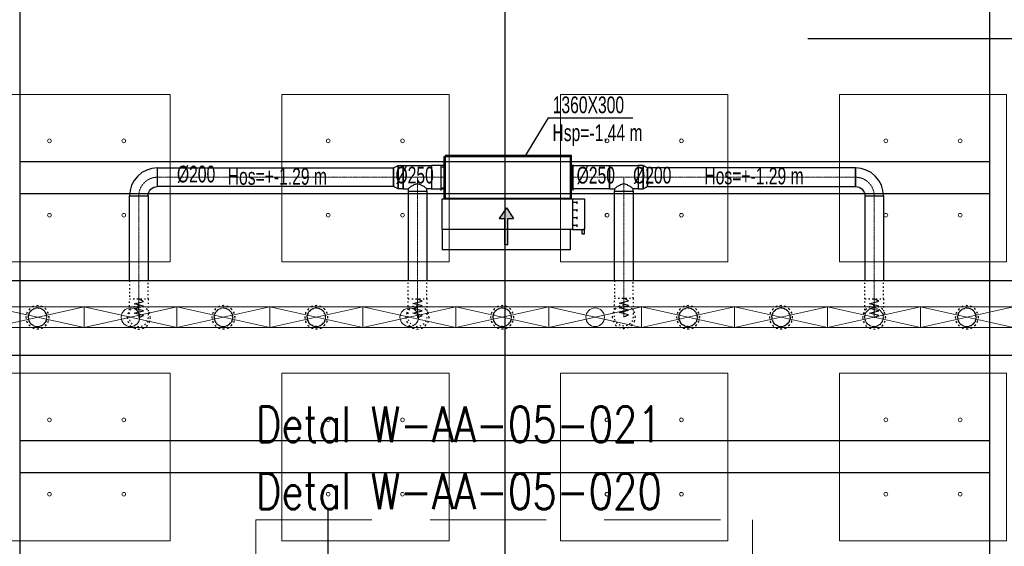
# Model space of a CAD drawing. Header units: centimetres. Extents: x -228435 to 46820, y -89367 to 152985.
# Tile 133 of 252: x -21760 to -11165, y 53540 to 59203. Entities that reach past the tile are written whole.
import ezdxf

# ---------------------------------------------------------------- set-up
doc = ezdxf.new("R2010")
doc.units = ezdxf.units.CM
doc.header["$LTSCALE"] = 50
doc.header["$PDMODE"] = 35
doc.header["$PDSIZE"] = 0.1
for name, pattern in [('Balustrady$0$DASHED', [0.75, 0.5, -0.25]), ('CADVENT_CENTERLINE', [9.9, 7.4, -1, 0.5, -1]), ('CADVENT_HIDDEN', [0.8, 0.25, -0.55]), ('Kondygnacja  -0_5$0$HIDDEN', [9.525, 6.35, -3.175]), ('Kondygnacja  -0_5$0$HIDDEN2', [4.7625, 3.175, -1.5875]), ('Osie rzutów$0$DASHDOT2', [12.7, 6.35, -3.175, 0, -3.175]), ('Przekrój B-B$0$DASHDOT2', [12.7, 6.35, -3.175, 0, -3.175])]:
    doc.linetypes.add(name, pattern=pattern)
doc.layers.get('0').update_dxf_attribs({"color": 8})
doc.layers.get('DEFPOINTS').update_dxf_attribs({"color": 8})
for name, color, linetype in [('01-103-Went PP_poziom-0_5$0$L_Nawiew', 3, 'Continuous'), ('ARCH_INFO_OSIE_IST', 8, 'Przekrój B-B$0$DASHDOT2'), ('bgde-nawiewEXP', 1, 'Continuous'), ('bgde-nawiewHIDDEN', 1, 'Continuous'), ('bgde-tekst', 7, 'Continuous'), ('bgde-wywiewSOL', 5, 'Continuous'), ('Kondygnacja  -0_5$0$ARCH_KONSTR_POWYŻEJ RZUTU', 8, 'Kondygnacja  -0_5$0$HIDDEN'), ('Kondygnacja  -0_5$0$ARCH_KONSTR_POWYŻEJ RZUTU_IST', 8, 'Kondygnacja  -0_5$0$HIDDEN2'), ('Osie rzutów$0$ARCH_INFO_OSIE_IST', 8, 'Osie rzutów$0$DASHDOT2'), ('Osie rzutów$0$ARCH_INFO_OSIE_OPISY_IST', 8, 'Continuous')]:
    doc.layers.add(name, color=color, linetype=linetype)
for name, color, linetype, lineweight in [('bgde-nawiewCEN', 7, 'Continuous', 13), ('bgde_nawiewnik', 11, 'Continuous', 5), ('Kondygnacja  -0_5$0$ARCH_INFO_WYMIARY', 8, 'Continuous', 9), ('SU Lampy kwadratowe  -05$0$ARCH_SUFITY_PODWIESZANE', 8, 'Continuous', 9)]:
    doc.layers.add(name, color=color, linetype=linetype, lineweight=lineweight)
doc.styles.add('Kondygnacja  -0_5$0$Romans', font='Romans.shx', dxfattribs={"width": 0.7})
doc.styles.add('ROMANS-50-CM', font='romans.shx', dxfattribs={"width": 0.8, "height": 10})
doc.dimstyles.new('Kondygnacja  -0_5$0$Wymiary 1-100', dxfattribs={"dimtxt": 12, "dimasz": 10, "dimexe": 5, "dimexo": 0, "dimgap": 4, "dimtad": 1, "dimrnd": 0.5, "dimzin": 12, "dimdsep": 46, "dimtxsty": 'Kondygnacja  -0_5$0$Romans', "dimblk": 'Kondygnacja  -0_5$0$_Oblique', "dimcen": 10, "dimdle": 10, "dimclrt": 55, "dimazin": 0, "dimtfac": 1, "dimtmove": 1, "dimatfit": 3, "dimfxl": 0, "dimtolj": 1, "dimtzin": 0, "dimarcsym": 0})

# ---------------------------------------------------------------- blocks, each defined once
blk = doc.blocks.new('Osie rzutów')
at = {"layer": 'Osie rzutów$0$ARCH_INFO_OSIE_IST', "ltscale": 10}
for p, q in [((10460, 12510), (10460, 4623.26)), ((4436.04, 10400), (13655, 10400))]:
    blk.add_line(p, q, dxfattribs=at)
blk = doc.blocks.new('SU Lampy kwadratowe  -05$0$moduł sufitu')
at = {"layer": 'SU Lampy kwadratowe  -05$0$ARCH_SUFITY_PODWIESZANE'}
for points in [[(60, -60), (240, -60), (240, -240), (60, -240)], [(360, -60), (540, -60), (540, -240), (360, -240)], [(60, -360), (240, -360), (240, -540), (60, -540)], [(360, -360), (540, -360), (540, -540), (360, -540)]]:
    blk.add_lwpolyline(points, close=True, dxfattribs=at)
for centre in [(110, -110), (190, -110), (410, -110), (490, -110), (110, -190), (190, -190), (410, -190), (490, -190), (110, -410), (190, -410), (410, -410), (490, -410), (110, -490), (190, -490), (410, -490), (490, -490)]:
    blk.add_circle(centre, 2, dxfattribs=at)
blk = doc.blocks.new('SU Lampy kwadratowe  -05')
at = {"layer": 'SU Lampy kwadratowe  -05$0$ARCH_SUFITY_PODWIESZANE'}
for p in [(9860, 10400), (10460, 10400)]:
    blk.add_blockref('SU Lampy kwadratowe  -05$0$moduł sufitu', p, dxfattribs=at)
blk = doc.blocks.new('Kondygnacja  -0_5$0$konstrukcja istniejąca -0.5')
at = {"layer": 'Kondygnacja  -0_5$0$ARCH_KONSTR_POWYŻEJ RZUTU_IST', "ltscale": 10}
for points in [[(9938, 10975), (9938, 9825)], [(10982, 9825), (10982, 10975)], [(9938, 10267.9), (10982, 10267.9)], [(10982, 10232.9), (9938, 10232.9)], [(9938, 9967.9), (10982, 9967.9)], [(10982, 9932.9), (9938, 9932.9)]]:
    blk.add_lwpolyline(points, dxfattribs=at)
blk = doc.blocks.new('schody połówka')
at = {"layer": 'ARCH_INFO_OSIE_IST', "ltscale": 2}
blk.add_line((0, -1811, -630), (0, 114, -630), dxfattribs=at)
blk = doc.blocks.new('Kondygnacja  -0_5$0$_Oblique')
at = {"color": 0, "linetype": 'ByBlock', "lineweight": -2}
blk.add_line((-0.5, -0.5), (0.5, 0.5), dxfattribs=at)
blk = doc.blocks.new('*D212')
at = {"layer": 'DEFPOINTS', "color": 0}
for p in [(-30586, 81900), (-30681, 12490), (9064, 12490)]:
    blk.add_point(p, dxfattribs=at)
at = {"layer": 'Kondygnacja  -0_5$0$ARCH_INFO_WYMIARY', "color": 0, "lineweight": -2}
for p, q in [((-30673, 81900), (-30686, 81900)), ((-30681, 81910), (-30681, 12480)), ((-30673, 12490), (-30686, 12490))]:
    blk.add_line(p, q, dxfattribs=at)
at = {"layer": 'Kondygnacja  -0_5$0$ARCH_INFO_WYMIARY', "color": 0, "lineweight": -2, "xscale": 10, "yscale": 10, "zscale": 10}
for p, rotation in [((-30681, 81900), 90), ((-30681, 12490), 270)]:
    blk.add_blockref('Kondygnacja  -0_5$0$_Oblique', p, dxfattribs=dict(at, rotation=rotation))
at = {"layer": 'Kondygnacja  -0_5$0$ARCH_INFO_WYMIARY', "color": 55, "insert": (-30691, 47195), "char_height": 12, "attachment_point": 5, "rotation": 90, "style": 'Kondygnacja  -0_5$0$Romans'}
blk.add_mtext('\\A1;69410.5', dxfattribs=at)
blk = doc.blocks.new('*a380')
at = {"layer": 'bgde-tekst'}
blk.add_line((0, 0), (911, 0), dxfattribs=at)
blk = doc.blocks.new('A$C066D7839')
at = {"layer": 'bgde_nawiewnik'}
for p, q in [((-50, -11.15), (-50, 11.15)), ((-50, 11.15), (50, 11.15)), ((-50, -11.15), (50, 11.15)), ((50, -11.15), (-50, 11.15)), ((50, 11.15), (50, -11.15)), ((50, -11.15), (-50, -11.15))]:
    blk.add_line(p, q, dxfattribs=at)
blk.add_circle((0, 0), 10, dxfattribs=at)
blk = doc.blocks.new('A$C5B3E7367')
at = {"layer": '01-103-Went PP_poziom-0_5$0$L_Nawiew'}
h = blk.add_hatch(color=256, dxfattribs=at)
h.paths.add_polyline_path([(215, 704), (215, 674), (332, 674), (332, 612), (446, 689), (332, 766), (332, 704)])
h.paths.add_polyline_path([(48, 704), (48, 674), (215, 674), (215, 704)])
for p, q in [((215, 1525), (165, 1525)), ((165, 1525), (165, 1505)), ((165, 1505), (215, 1505)), ((215, 1400), (215, 1530)), ((545, 1530), (215, 1530)), ((215, 1530), (215, 1515)), ((545, 1400), (545, 1530)), ((0, 1378), (215, 1378)), ((0, 0), (0, 1378)), ((545, 1400), (215, 1400)), ((215, 1400), (215, 1378)), ((215, 1378), (215, 0)), ((244, 1452), (269, 1452)), ((256, 1452), (256, 1400)), ((326, 1452), (351, 1452)), ((339, 1452), (339, 1400)), ((409, 1452), (434, 1452)), ((421, 1452), (421, 1400)), ((491, 1452), (516, 1452)), ((504, 1452), (504, 1400)), ((545, 0), (545, 1400)), ((446, 689), (332, 766)), ((332, 704), (332, 766)), ((48, 704), (332, 704)), ((48, 704), (48, 674)), ((48, 674), (332, 674)), ((446, 689), (332, 612)), ((332, 612), (332, 674)), ((215, 0), (0, 0)), ((215, 0), (545, 0))]:
    blk.add_line(p, q, dxfattribs=at)
blk = doc.blocks.new('A$C53CA46B8')
at = {"layer": 'bgde-wywiewSOL'}
for p, q in [((200, 481), (-250, 481)), ((-250, 481), (-250, -879)), ((113, 511), (-162, 511)), ((-137, 481), (-137, 511)), ((88, 481), (88, 511)), ((200, 481), (200, -879)), ((200, -879), (-250, -879)), ((113, -909), (-162, -909)), ((-137, -879), (-137, -909)), ((88, -879), (88, -909))]:
    blk.add_line(p, q, dxfattribs=at)
at = {"layer": '01-103-Went PP_poziom-0_5$0$L_Nawiew'}
blk.add_blockref('A$C5B3E7367', (-795, -894), dxfattribs=at)

msp = doc.modelspace()

# ---------------------------------------------------------------- linework, layer by layer
at = {"linetype": 'Balustrady$0$DASHED', "lineweight": 20, "ltscale": 50, "elevation": -6300}
msp.add_lwpolyline([(-19219.601, 53823.486), (-13875.468, 53823.486), (-13875.468, 34373.387), (-19219.601, 34373.387)], close=True, dxfattribs=at)
at = {"layer": 'bgde-nawiewCEN', "linetype": 'CADVENT_CENTERLINE', "ltscale": 0.06}
for p, q in [((-17736.132, 57508.36), (-20278.377, 57508.36)), ((-17633.132, 57508.36), (-17736.132, 57508.36)), ((-17633.132, 57508.36), (-17480.132, 57508.36)), ((-17480.132, 57358.36), (-17480.132, 57508.36)), ((-17480.132, 57508.36), (-17327.132, 57508.36)), ((-17327.132, 57508.36), (-17187.132, 57508.36)), ((-17183.132, 57508.36), (-17187.132, 57508.36)), ((-15823.132, 57508.36), (-15819.132, 57508.36)), ((-15412.751, 57508.36), (-15819.132, 57508.36)), ((-15259.751, 57508.36), (-15412.751, 57508.36)), ((-15259.751, 57358.36), (-15259.751, 57508.36)), ((-15106.751, 57508.36), (-15259.751, 57508.36)), ((-15106.751, 57508.36), (-15003.751, 57508.36)), ((-15003.751, 57508.36), (-12765.522, 57508.36)), ((-17480.132, 57358.36), (-17480.132, 56201.3)), ((-15259.751, 57358.36), (-15259.751, 56206.627)), ((-20478.377, 57308.36), (-20478.377, 56199.522)), ((-12565.522, 57308.36), (-12565.522, 56200.645)), ((-20478.377, 56199.522), (-20478.377, 56180.826)), ((-20478.377, 56180.826), (-20478.377, 56129.715)), ((-17480.132, 56201.3), (-17480.132, 56182.604)), ((-17480.132, 56182.604), (-17480.132, 56131.493)), ((-15259.751, 56206.627), (-15259.751, 56187.93)), ((-15259.751, 56187.93), (-15259.751, 56136.819)), ((-12565.522, 56200.645), (-12565.522, 56181.949)), ((-12565.522, 56181.949), (-12565.522, 56130.838)), ((-20478.377, 56129.715), (-20478.377, 56101.922)), ((-20478.377, 56101.922), (-20478.377, 56078.397)), ((-20478.377, 56078.397), (-20478.377, 56058.782)), ((-20478.377, 56058.782), (-20478.377, 56042.722)), ((-17480.132, 56131.493), (-17480.132, 56103.7)), ((-17480.132, 56103.7), (-17480.132, 56080.174)), ((-17480.132, 56080.174), (-17480.132, 56060.56)), ((-17480.132, 56060.56), (-17480.132, 56044.5)), ((-15259.751, 56136.819), (-15259.751, 56109.027)), ((-15259.751, 56109.027), (-15259.751, 56085.501)), ((-15259.751, 56085.501), (-15259.751, 56065.886)), ((-15259.751, 56065.886), (-15259.751, 56049.827)), ((-15259.751, 56049.827), (-15259.751, 56036.967)), ((-12565.522, 56130.838), (-12565.522, 56103.045)), ((-12565.522, 56103.045), (-12565.522, 56079.519)), ((-12565.522, 56079.519), (-12565.522, 56059.905)), ((-12565.522, 56059.905), (-12565.522, 56043.845)), ((-20478.377, 56042.722), (-20478.377, 56029.863)), ((-20478.377, 56029.863), (-20478.377, 56019.848)), ((-20478.377, 56019.848), (-20478.377, 56012.322)), ((-20478.377, 56012.322), (-20478.377, 56006.93)), ((-20478.377, 56006.93), (-20478.377, 56003.315)), ((-20478.377, 56003.315), (-20478.377, 56001.122)), ((-20478.377, 56001.122), (-20478.377, 55999.997)), ((-20478.377, 55999.997), (-20478.377, 55999.522)), ((-17480.132, 56044.5), (-17480.132, 56031.641)), ((-17480.132, 56031.641), (-17480.132, 56021.626)), ((-17480.132, 56021.626), (-17480.132, 56014.1)), ((-17480.132, 56014.1), (-17480.132, 56008.708)), ((-17480.132, 56008.708), (-17480.132, 56005.093)), ((-17480.132, 56005.093), (-17480.132, 56002.9)), ((-17480.132, 56002.9), (-17480.132, 56001.774)), ((-17480.132, 56001.774), (-17480.132, 56001.3)), ((-15259.751, 56036.967), (-15259.751, 56026.952)), ((-15259.751, 56026.952), (-15259.751, 56019.427)), ((-15259.751, 56019.427), (-15259.751, 56014.034)), ((-15259.751, 56014.034), (-15259.751, 56010.419)), ((-15259.751, 56010.419), (-15259.751, 56008.227)), ((-15259.751, 56008.227), (-15259.751, 56007.101)), ((-15259.751, 56007.101), (-15259.751, 56006.627)), ((-12565.522, 56043.845), (-12565.522, 56030.986)), ((-12565.522, 56030.986), (-12565.522, 56020.971)), ((-12565.522, 56020.971), (-12565.522, 56013.445)), ((-12565.522, 56013.445), (-12565.522, 56008.053)), ((-12565.522, 56008.053), (-12565.522, 56004.438)), ((-12565.522, 56004.438), (-12565.522, 56002.245)), ((-12565.522, 56002.245), (-12565.522, 56001.119)), ((-12565.522, 56001.119), (-12565.522, 56000.645))]:
    msp.add_line(p, q, dxfattribs=at)
msp.add_arc((-20278.377, 57308.36), 200, 90, 180, dxfattribs=at)
at = {"layer": 'bgde-nawiewCEN', "linetype": 'CADVENT_CENTERLINE', "ltscale": 0.06, "extrusion": (0, 0, -1)}
msp.add_arc((12765.522, 57308.36), 200, 90, 180, dxfattribs=at)
at = {"layer": 'bgde-nawiewEXP', "linetype": 'Continuous'}
for points in [[(-17183.132, 57733.36), (-15823.132, 57733.36), (-15823.132, 57743.36), (-17183.132, 57743.36)], [(-17183.132, 57283.36), (-15823.132, 57283.36), (-15823.132, 57733.36), (-17183.132, 57733.36)], [(-20578.377, 57308.36), (-20378.377, 57308.36), (-20376.456, 57327.869), (-20370.765, 57346.629), (-20361.524, 57363.917), (-20349.088, 57379.071), (-20333.934, 57391.507), (-20316.646, 57400.748), (-20297.886, 57406.439), (-20278.377, 57408.36), (-20278.377, 57608.36), (-20336.904, 57602.596), (-20393.182, 57585.524), (-20445.048, 57557.801), (-20490.509, 57520.492), (-20527.818, 57475.031), (-20555.541, 57423.165), (-20572.613, 57366.887)], [(-20278.377, 57408.36), (-20278.377, 57608.36), (-17736.132, 57608.36), (-17736.132, 57408.36)], [(-17736.132, 57408.36), (-17736.132, 57608.36), (-17687.975, 57633.36), (-17687.975, 57383.36)], [(-17687.975, 57383.36), (-17687.975, 57633.36), (-17633.132, 57633.36), (-17633.132, 57383.36)], [(-17327.132, 57383.36), (-17187.132, 57383.36), (-17187.132, 57633.36), (-17327.132, 57633.36), (-17327.132, 57392.875)], [(-15819.132, 57383.36), (-15819.132, 57633.36), (-15412.751, 57633.36), (-15412.751, 57383.36)], [(-15106.751, 57383.36), (-15051.908, 57383.36), (-15051.908, 57633.36), (-15106.751, 57633.36), (-15106.751, 57392.875)], [(-15051.908, 57383.36), (-15003.751, 57408.36), (-15003.751, 57608.36), (-15051.908, 57633.36), (-15051.908, 57392.875)], [(-15003.751, 57408.36), (-12765.522, 57408.36), (-12765.522, 57608.36), (-15003.751, 57608.36), (-15003.751, 57415.972)], [(-12765.522, 57408.36), (-12746.013, 57406.439), (-12727.254, 57400.748), (-12709.965, 57391.507), (-12694.811, 57379.071), (-12682.375, 57363.917), (-12673.134, 57346.629), (-12667.443, 57327.869), (-12665.522, 57308.36), (-12465.522, 57308.36), (-12471.286, 57366.887), (-12488.358, 57423.165), (-12516.081, 57475.031), (-12553.39, 57520.492), (-12598.851, 57557.801), (-12650.717, 57585.524), (-12706.995, 57602.596), (-12765.522, 57608.36), (-12765.522, 57415.972)], [(-51077.187, 55595.52), (-9318.667, 55595.52), (-9318.667, 56395.52), (-51077.187, 56395.52), (-51077.187, 55995.517)]]:
    msp.add_lwpolyline(points, close=True, dxfattribs=at)
for points in [[(-17633.132, 57383.36), (-17633.132, 57633.36), (-17327.132, 57633.36), (-17327.132, 57383.36), (-17380.132, 57383.36)], [(-17187.132, 57383.36), (-17187.132, 57633.36), (-17183.132, 57633.36)], [(-15823.132, 57383.36), (-15819.132, 57383.36), (-15819.132, 57633.36), (-15823.132, 57633.36)], [(-15412.751, 57383.36), (-15412.751, 57633.36), (-15106.751, 57633.36), (-15106.751, 57383.36), (-15159.751, 57383.36)], [(-17633.132, 57383.36), (-17580.132, 57383.36), (-17580.132, 57358.36), (-17380.132, 57358.36), (-17380.132, 57383.36), (-17387.744, 57390.972), (-17394.137, 57392.875), (-17409.422, 57408.16), (-17435.878, 57419.972), (-17441.864, 57425.958), (-17480.132, 57437.35), (-17518.401, 57425.958), (-17524.386, 57419.972), (-17550.843, 57408.16), (-17566.128, 57392.875), (-17572.52, 57390.972), (-17580.132, 57383.36)], [(-15412.751, 57383.36), (-15359.751, 57383.36), (-15359.751, 57358.36), (-15159.751, 57358.36), (-15159.751, 57383.36), (-15167.363, 57390.972), (-15173.756, 57392.875), (-15189.041, 57408.16), (-15215.497, 57419.972), (-15221.483, 57425.958), (-15259.751, 57437.35), (-15298.02, 57425.958), (-15304.005, 57419.972), (-15330.462, 57408.16), (-15345.747, 57392.875), (-15352.139, 57390.972), (-15359.751, 57383.36)], [(-17580.132, 57358.36), (-17580.132, 56395.52)], [(-17580.132, 57358.36), (-17380.132, 57358.36), (-17380.132, 56395.52)], [(-17187.132, 57383.36), (-17183.132, 57383.36)], [(-15359.751, 56395.52), (-15359.751, 57358.36), (-15159.751, 57358.36), (-15159.751, 56395.52)], [(-20578.377, 56395.52), (-20578.377, 57308.36), (-20378.377, 57308.36), (-20378.377, 56395.52)], [(-12665.522, 57308.36), (-12665.522, 56395.52)], [(-12665.522, 57308.36), (-12465.522, 57308.36), (-12465.522, 56395.52)]]:
    msp.add_lwpolyline(points, dxfattribs=at)
at = {"layer": 'bgde-nawiewHIDDEN', "linetype": 'CADVENT_HIDDEN'}
for points in [[(-17183.132, 57383.36), (-17183.132, 57633.36)], [(-15823.132, 57383.36), (-15823.132, 57633.36)], [(-20578.377, 56395.52), (-20578.377, 56199.523), (-20378.377, 56199.523), (-20378.377, 56395.52)], [(-17580.132, 56201.3), (-17380.132, 56201.3), (-17380.132, 56395.52)], [(-17580.132, 56201.3), (-17580.132, 56395.52)], [(-15359.751, 56395.52), (-15359.751, 56206.627), (-15159.751, 56206.627), (-15159.751, 56395.52)], [(-12665.522, 56200.645), (-12465.522, 56200.645), (-12465.522, 56395.52)], [(-12665.522, 56200.645), (-12665.522, 56395.52)], [(-21667.838, 56002.697), (-21660.226, 56040.966), (-21638.549, 56073.408), (-21606.106, 56095.085)], [(-21606.106, 56095.085), (-21638.549, 56073.408)], [(-21606.106, 56095.085), (-21567.838, 56102.697), (-21529.57, 56095.085)], [(-21529.57, 56095.085), (-21567.838, 56102.697)], [(-21529.57, 56095.085), (-21497.127, 56073.408), (-21475.45, 56040.966)], [(-21475.45, 56040.966), (-21497.127, 56073.408)], [(-19667.838, 56002.697), (-19660.226, 56040.966), (-19638.549, 56073.408), (-19606.106, 56095.085), (-19567.838, 56102.697), (-19529.57, 56095.085), (-19497.127, 56073.408), (-19475.45, 56040.966), (-19467.838, 56002.697), (-19475.45, 55964.429)], [(-19667.838, 56002.697), (-19660.226, 56040.966), (-19638.549, 56073.408), (-19606.106, 56095.085), (-19567.838, 56102.697), (-19529.57, 56095.085)], [(-19529.57, 56095.085), (-19567.838, 56102.697)], [(-19529.57, 56095.085), (-19497.127, 56073.408)], [(-19497.127, 56073.408), (-19529.57, 56095.085)], [(-19497.127, 56073.408), (-19475.45, 56040.966)], [(-19497.127, 55931.987), (-19475.45, 55964.429), (-19467.838, 56002.697), (-19475.45, 56040.966), (-19497.127, 56073.408)], [(-18660.226, 56040.966), (-18638.549, 56073.408)], [(-18638.549, 56073.408), (-18660.226, 56040.966)], [(-18638.549, 56073.408), (-18606.106, 56095.085)], [(-18606.106, 56095.085), (-18638.549, 56073.408)], [(-18606.106, 56095.085), (-18567.838, 56102.697)], [(-18567.838, 56102.697), (-18606.106, 56095.085)], [(-18567.838, 56102.697), (-18529.57, 56095.085)], [(-18529.57, 56095.085), (-18567.838, 56102.697)], [(-18529.57, 56095.085), (-18497.127, 56073.408)], [(-18497.127, 56073.408), (-18529.57, 56095.085)], [(-18497.127, 56073.408), (-18475.45, 56040.966)], [(-16667.838, 56002.697), (-16660.226, 56040.966), (-16638.549, 56073.408), (-16606.106, 56095.085)], [(-16606.106, 56095.085), (-16638.549, 56073.408)], [(-16606.106, 56095.085), (-16567.838, 56102.697), (-16529.57, 56095.085), (-16497.127, 56073.408), (-16475.45, 56040.966)], [(-16475.45, 55964.429), (-16467.838, 56002.697), (-16475.45, 56040.966), (-16497.127, 56073.408)], [(-14660.226, 56040.966), (-14638.549, 56073.408)], [(-14638.549, 56073.408), (-14660.226, 56040.966)], [(-14638.549, 56073.408), (-14606.106, 56095.085)], [(-14606.106, 56095.085), (-14638.549, 56073.408)], [(-14606.106, 56095.085), (-14567.838, 56102.697)], [(-14567.838, 56102.697), (-14606.106, 56095.085)], [(-14567.838, 56102.697), (-14529.57, 56095.085)], [(-14529.57, 56095.085), (-14567.838, 56102.697)], [(-14529.57, 56095.085), (-14497.127, 56073.408)], [(-14497.127, 56073.408), (-14529.57, 56095.085)], [(-14497.127, 56073.408), (-14475.45, 56040.966)], [(-14475.45, 56040.966), (-14497.127, 56073.408)], [(-13667.838, 56002.697), (-13660.226, 56040.966), (-13638.549, 56073.408)], [(-13638.549, 56073.408), (-13660.226, 56040.966)], [(-13638.549, 56073.408), (-13606.106, 56095.085)], [(-13606.106, 56095.085), (-13638.549, 56073.408)], [(-13606.106, 56095.085), (-13567.838, 56102.697), (-13529.57, 56095.085)], [(-13529.57, 56095.085), (-13567.838, 56102.697)], [(-13529.57, 56095.085), (-13497.127, 56073.408)], [(-13497.127, 56073.408), (-13529.57, 56095.085)], [(-13497.127, 56073.408), (-13475.45, 56040.966), (-13467.838, 56002.697), (-13475.45, 55964.429), (-13497.127, 55931.987), (-13529.57, 55910.31)], [(-11667.838, 56002.697), (-11660.226, 56040.966), (-11638.549, 56073.408), (-11606.106, 56095.085)], [(-11606.106, 56095.085), (-11638.549, 56073.408)], [(-11606.106, 56095.085), (-11567.838, 56102.697), (-11529.57, 56095.085)], [(-11529.57, 56095.085), (-11567.838, 56102.697)], [(-11529.57, 56095.085), (-11497.127, 56073.408), (-11475.45, 56040.966), (-11467.838, 56002.697), (-11475.45, 55964.429), (-11497.127, 55931.987), (-11529.57, 55910.31), (-11567.838, 55902.697)], [(-21667.838, 56002.697), (-21660.226, 55964.429), (-21638.549, 55931.987), (-21606.106, 55910.31)], [(-21529.57, 55910.31), (-21497.127, 55931.987), (-21475.45, 55964.429)], [(-21475.45, 55964.429), (-21497.127, 55931.987)], [(-21475.45, 55964.429), (-21467.838, 56002.697), (-21475.45, 56040.966)], [(-21475.45, 56040.966), (-21467.838, 56002.697)], [(-19667.838, 56002.697), (-19660.226, 55964.429), (-19638.549, 55931.987), (-19606.106, 55910.31), (-19567.838, 55902.697), (-19529.57, 55910.31), (-19497.127, 55931.987), (-19475.45, 55964.429)], [(-19667.838, 56002.697), (-19660.226, 55964.429), (-19638.549, 55931.987), (-19606.106, 55910.31), (-19567.838, 55902.697), (-19529.57, 55910.31)], [(-19475.45, 55964.429), (-19497.127, 55931.987)], [(-19475.45, 55964.429), (-19467.838, 56002.697)], [(-18667.838, 56002.697), (-18660.226, 56040.966)], [(-18660.226, 56040.966), (-18667.838, 56002.697)], [(-18667.838, 56002.697), (-18660.226, 55964.429)], [(-18660.226, 55964.429), (-18667.838, 56002.697)], [(-18660.226, 55964.429), (-18638.549, 55931.987)], [(-18638.549, 55931.987), (-18660.226, 55964.429)], [(-18497.127, 55931.987), (-18475.45, 55964.429)], [(-18475.45, 55964.429), (-18497.127, 55931.987)], [(-18475.45, 55964.429), (-18467.838, 56002.697), (-18475.45, 56040.966)], [(-16667.838, 56002.697), (-16660.226, 55964.429), (-16638.549, 55931.987)], [(-16638.549, 55931.987), (-16660.226, 55964.429)], [(-16567.838, 55902.697), (-16529.57, 55910.31), (-16497.127, 55931.987), (-16475.45, 55964.429)], [(-16475.45, 55964.429), (-16497.127, 55931.987)], [(-14667.838, 56002.697), (-14660.226, 56040.966)], [(-14660.226, 56040.966), (-14667.838, 56002.697)], [(-14667.838, 56002.697), (-14660.226, 55964.429)], [(-14660.226, 55964.429), (-14667.838, 56002.697)], [(-14660.226, 55964.429), (-14638.549, 55931.987)], [(-14638.549, 55931.987), (-14660.226, 55964.429)], [(-14475.45, 56040.966), (-14467.838, 56002.697), (-14475.45, 55964.429), (-14497.127, 55931.987)], [(-14497.127, 55931.987), (-14475.45, 55964.429)], [(-13667.838, 56002.697), (-13660.226, 55964.429), (-13638.549, 55931.987)], [(-13638.549, 55931.987), (-13660.226, 55964.429)], [(-11667.838, 56002.697), (-11660.226, 55964.429), (-11638.549, 55931.987), (-11606.106, 55910.31)], [(-21606.106, 55910.31), (-21638.549, 55931.987)], [(-21606.106, 55910.31), (-21567.838, 55902.697), (-21529.57, 55910.31)], [(-21529.57, 55910.31), (-21567.838, 55902.697)], [(-19529.57, 55910.31), (-19567.838, 55902.697)], [(-19529.57, 55910.31), (-19497.127, 55931.987)], [(-19497.127, 55931.987), (-19529.57, 55910.31)], [(-18638.549, 55931.987), (-18606.106, 55910.31)], [(-18606.106, 55910.31), (-18638.549, 55931.987)], [(-18606.106, 55910.31), (-18567.838, 55902.697)], [(-18567.838, 55902.697), (-18606.106, 55910.31)], [(-18567.838, 55902.697), (-18529.57, 55910.31)], [(-18529.57, 55910.31), (-18567.838, 55902.697)], [(-18529.57, 55910.31), (-18497.127, 55931.987)], [(-18497.127, 55931.987), (-18529.57, 55910.31)], [(-16638.549, 55931.987), (-16606.106, 55910.31), (-16567.838, 55902.697)], [(-16567.838, 55902.697), (-16606.106, 55910.31)], [(-14638.549, 55931.987), (-14606.106, 55910.31)], [(-14606.106, 55910.31), (-14638.549, 55931.987)], [(-14606.106, 55910.31), (-14567.838, 55902.697)], [(-14567.838, 55902.697), (-14606.106, 55910.31)], [(-14567.838, 55902.697), (-14529.57, 55910.31)], [(-14529.57, 55910.31), (-14567.838, 55902.697)], [(-14529.57, 55910.31), (-14497.127, 55931.987)], [(-14497.127, 55931.987), (-14529.57, 55910.31)], [(-13638.549, 55931.987), (-13606.106, 55910.31)], [(-13606.106, 55910.31), (-13638.549, 55931.987)], [(-13606.106, 55910.31), (-13567.838, 55902.697), (-13529.57, 55910.31)], [(-13529.57, 55910.31), (-13567.838, 55902.697)], [(-13529.57, 55910.31), (-13497.127, 55931.987)], [(-11606.106, 55910.31), (-11638.549, 55931.987)], [(-11606.106, 55910.31), (-11567.838, 55902.697), (-11529.57, 55910.31)]]:
    msp.add_lwpolyline(points, dxfattribs=at)
for points in [[(-20578.377, 55999.522), (-20578.377, 56199.522), (-20378.377, 56199.522), (-20378.377, 55999.522), (-20385.989, 55961.254), (-20407.667, 55928.812), (-20440.109, 55907.135), (-20478.377, 55899.522), (-20516.646, 55907.135), (-20549.088, 55928.812), (-20570.765, 55961.254)], [(-17580.132, 56001.3), (-17580.132, 56201.3), (-17380.132, 56201.3), (-17380.132, 56001.3), (-17387.744, 55963.032), (-17409.422, 55930.59), (-17441.864, 55908.912), (-17480.132, 55901.3), (-17518.401, 55908.912), (-17550.843, 55930.59), (-17572.52, 55963.032)], [(-15359.751, 56006.627), (-15359.751, 56206.627), (-15159.751, 56206.627), (-15159.751, 56006.627), (-15167.363, 55968.358), (-15189.041, 55935.916), (-15221.483, 55914.239), (-15259.751, 55906.627), (-15298.02, 55914.239), (-15330.462, 55935.916), (-15352.139, 55968.358)], [(-12665.522, 56000.645), (-12665.522, 56200.645), (-12465.522, 56200.645), (-12465.522, 56000.645), (-12473.134, 55962.377), (-12494.811, 55929.935), (-12527.254, 55908.257), (-12565.522, 55900.645), (-12603.79, 55908.257), (-12636.233, 55929.935), (-12657.91, 55962.377)], [(-21692.838, 56002.697), (-21683.323, 55954.862), (-21656.226, 55914.309), (-21615.674, 55887.213), (-21567.838, 55877.697), (-21520.003, 55887.213), (-21479.45, 55914.309), (-21452.353, 55954.862), (-21442.838, 56002.697), (-21452.353, 56050.533), (-21479.45, 56091.086), (-21520.003, 56118.182), (-21567.838, 56127.697), (-21615.674, 56118.182), (-21656.226, 56091.086), (-21683.323, 56050.533)], [(-21692.838, 56002.697), (-21683.323, 55954.862), (-21656.226, 55914.309), (-21615.674, 55887.213), (-21567.838, 55877.697), (-21520.003, 55887.213), (-21479.45, 55914.309), (-21452.353, 55954.862), (-21442.838, 56002.697), (-21452.353, 56050.533), (-21479.45, 56091.086), (-21520.003, 56118.182), (-21567.838, 56127.697), (-21615.674, 56118.182), (-21656.226, 56091.086), (-21683.323, 56050.533)], [(-21667.838, 56002.697), (-21660.226, 55964.429), (-21638.549, 55931.987), (-21606.106, 55910.31), (-21567.838, 55902.697), (-21529.57, 55910.31), (-21497.127, 55931.987), (-21475.45, 55964.429), (-21467.838, 56002.697), (-21475.45, 56040.966), (-21497.127, 56073.408), (-21529.57, 56095.085), (-21567.838, 56102.697), (-21606.106, 56095.085), (-21638.549, 56073.408), (-21660.226, 56040.966)], [(-20603.377, 55999.522), (-20593.862, 55951.687), (-20566.766, 55911.134), (-20526.213, 55884.038), (-20478.377, 55874.522), (-20430.542, 55884.038), (-20389.989, 55911.134), (-20362.892, 55951.687), (-20353.377, 55999.522), (-20362.892, 56047.358), (-20389.989, 56087.911), (-20430.542, 56115.007), (-20478.377, 56124.522), (-20526.213, 56115.007), (-20566.766, 56087.911), (-20593.862, 56047.358)], [(-20603.377, 55999.522), (-20593.862, 55951.687), (-20566.766, 55911.134), (-20526.213, 55884.038), (-20478.377, 55874.522), (-20430.542, 55884.038), (-20389.989, 55911.134), (-20362.892, 55951.687), (-20353.377, 55999.522), (-20362.892, 56047.358), (-20389.989, 56087.911), (-20430.542, 56115.007), (-20478.377, 56124.522), (-20526.213, 56115.007), (-20566.766, 56087.911), (-20593.862, 56047.358)], [(-19692.838, 56002.697), (-19683.323, 55954.862), (-19656.226, 55914.309), (-19615.674, 55887.213), (-19567.838, 55877.697), (-19520.003, 55887.213), (-19479.45, 55914.309), (-19452.353, 55954.862), (-19442.838, 56002.697), (-19452.353, 56050.533), (-19479.45, 56091.086), (-19520.003, 56118.182), (-19567.838, 56127.697), (-19615.674, 56118.182), (-19656.226, 56091.086), (-19683.323, 56050.533)], [(-19692.838, 56002.697), (-19683.323, 55954.862), (-19656.226, 55914.309), (-19615.674, 55887.213), (-19567.838, 55877.697), (-19520.003, 55887.213), (-19479.45, 55914.309), (-19452.353, 55954.862), (-19442.838, 56002.697), (-19452.353, 56050.533), (-19479.45, 56091.086), (-19520.003, 56118.182), (-19567.838, 56127.697), (-19615.674, 56118.182), (-19656.226, 56091.086), (-19683.323, 56050.533)], [(-18692.838, 56002.697), (-18683.323, 55954.862), (-18656.226, 55914.309), (-18615.674, 55887.213), (-18567.838, 55877.697), (-18520.003, 55887.213), (-18479.45, 55914.309), (-18452.353, 55954.862), (-18442.838, 56002.697), (-18452.353, 56050.533), (-18479.45, 56091.086), (-18520.003, 56118.182), (-18567.838, 56127.697), (-18615.674, 56118.182), (-18656.226, 56091.086), (-18683.323, 56050.533)], [(-18692.838, 56002.697), (-18683.323, 55954.862), (-18656.226, 55914.309), (-18615.674, 55887.213), (-18567.838, 55877.697), (-18520.003, 55887.213), (-18479.45, 55914.309), (-18452.353, 55954.862), (-18442.838, 56002.697), (-18452.353, 56050.533), (-18479.45, 56091.086), (-18520.003, 56118.182), (-18567.838, 56127.697), (-18615.674, 56118.182), (-18656.226, 56091.086), (-18683.323, 56050.533)], [(-18667.838, 56002.697), (-18660.226, 55964.429), (-18638.549, 55931.987), (-18606.106, 55910.31), (-18567.838, 55902.697), (-18529.57, 55910.31), (-18497.127, 55931.987), (-18475.45, 55964.429), (-18467.838, 56002.697), (-18475.45, 56040.966), (-18497.127, 56073.408), (-18529.57, 56095.085), (-18567.838, 56102.697), (-18606.106, 56095.085), (-18638.549, 56073.408), (-18660.226, 56040.966)], [(-17605.132, 56001.3), (-17595.617, 55953.465), (-17568.521, 55912.912), (-17527.968, 55885.815), (-17480.132, 55876.3), (-17432.297, 55885.815), (-17391.744, 55912.912), (-17364.647, 55953.465), (-17355.132, 56001.3), (-17364.647, 56049.136), (-17391.744, 56089.689), (-17432.297, 56116.785), (-17480.132, 56126.3), (-17527.968, 56116.785), (-17568.521, 56089.689), (-17595.617, 56049.136)], [(-17605.132, 56001.3), (-17595.617, 55953.465), (-17568.521, 55912.912), (-17527.968, 55885.815), (-17480.132, 55876.3), (-17432.297, 55885.815), (-17391.744, 55912.912), (-17364.647, 55953.465), (-17355.132, 56001.3), (-17364.647, 56049.136), (-17391.744, 56089.689), (-17432.297, 56116.785), (-17480.132, 56126.3), (-17527.968, 56116.785), (-17568.521, 56089.689), (-17595.617, 56049.136)], [(-16692.838, 56002.697), (-16683.323, 55954.862), (-16656.226, 55914.309), (-16615.674, 55887.213), (-16567.838, 55877.697), (-16520.003, 55887.213), (-16479.45, 55914.309), (-16452.353, 55954.862), (-16442.838, 56002.697), (-16452.353, 56050.533), (-16479.45, 56091.086), (-16520.003, 56118.182), (-16567.838, 56127.697), (-16615.674, 56118.182), (-16656.226, 56091.086), (-16683.323, 56050.533)], [(-16692.838, 56002.697), (-16683.323, 55954.862), (-16656.226, 55914.309), (-16615.674, 55887.213), (-16567.838, 55877.697), (-16520.003, 55887.213), (-16479.45, 55914.309), (-16452.353, 55954.862), (-16442.838, 56002.697), (-16452.353, 56050.533), (-16479.45, 56091.086), (-16520.003, 56118.182), (-16567.838, 56127.697), (-16615.674, 56118.182), (-16656.226, 56091.086), (-16683.323, 56050.533)], [(-16667.838, 56002.697), (-16660.226, 55964.429), (-16638.549, 55931.987), (-16606.106, 55910.31), (-16567.838, 55902.697), (-16529.57, 55910.31), (-16497.127, 55931.987), (-16475.45, 55964.429), (-16467.838, 56002.697), (-16475.45, 56040.966), (-16497.127, 56073.408), (-16529.57, 56095.085), (-16567.838, 56102.697), (-16606.106, 56095.085), (-16638.549, 56073.408), (-16660.226, 56040.966)], [(-15384.751, 56006.627), (-15375.236, 55958.791), (-15348.14, 55918.238), (-15307.587, 55891.142), (-15259.751, 55881.627), (-15211.916, 55891.142), (-15171.363, 55918.238), (-15144.266, 55958.791), (-15134.751, 56006.627), (-15144.266, 56054.462), (-15171.363, 56095.015), (-15211.916, 56122.112), (-15259.751, 56131.627), (-15307.587, 56122.112), (-15348.14, 56095.015), (-15375.236, 56054.462)], [(-15384.751, 56006.627), (-15375.236, 55958.791), (-15348.14, 55918.238), (-15307.587, 55891.142), (-15259.751, 55881.627), (-15211.916, 55891.142), (-15171.363, 55918.238), (-15144.266, 55958.791), (-15134.751, 56006.627), (-15144.266, 56054.462), (-15171.363, 56095.015), (-15211.916, 56122.112), (-15259.751, 56131.627), (-15307.587, 56122.112), (-15348.14, 56095.015), (-15375.236, 56054.462)], [(-14692.838, 56002.697), (-14683.323, 55954.862), (-14656.226, 55914.309), (-14615.674, 55887.213), (-14567.838, 55877.697), (-14520.003, 55887.213), (-14479.45, 55914.309), (-14452.353, 55954.862), (-14442.838, 56002.697), (-14452.353, 56050.533), (-14479.45, 56091.086), (-14520.003, 56118.182), (-14567.838, 56127.697), (-14615.674, 56118.182), (-14656.226, 56091.086), (-14683.323, 56050.533)], [(-14692.838, 56002.697), (-14683.323, 55954.862), (-14656.226, 55914.309), (-14615.674, 55887.213), (-14567.838, 55877.697), (-14520.003, 55887.213), (-14479.45, 55914.309), (-14452.353, 55954.862), (-14442.838, 56002.697), (-14452.353, 56050.533), (-14479.45, 56091.086), (-14520.003, 56118.182), (-14567.838, 56127.697), (-14615.674, 56118.182), (-14656.226, 56091.086), (-14683.323, 56050.533)], [(-14667.838, 56002.697), (-14660.226, 55964.429), (-14638.549, 55931.987), (-14606.106, 55910.31), (-14567.838, 55902.697), (-14529.57, 55910.31), (-14497.127, 55931.987), (-14475.45, 55964.429), (-14467.838, 56002.697), (-14475.45, 56040.966), (-14497.127, 56073.408), (-14529.57, 56095.085), (-14567.838, 56102.697), (-14606.106, 56095.085), (-14638.549, 56073.408), (-14660.226, 56040.966)], [(-13692.838, 56002.697), (-13683.323, 55954.862), (-13656.226, 55914.309), (-13615.674, 55887.213), (-13567.838, 55877.697), (-13520.003, 55887.213), (-13479.45, 55914.309), (-13452.353, 55954.862), (-13442.838, 56002.697), (-13452.353, 56050.533), (-13479.45, 56091.086), (-13520.003, 56118.182), (-13567.838, 56127.697), (-13615.674, 56118.182), (-13656.226, 56091.086), (-13683.323, 56050.533)], [(-13692.838, 56002.697), (-13683.323, 55954.862), (-13656.226, 55914.309), (-13615.674, 55887.213), (-13567.838, 55877.697), (-13520.003, 55887.213), (-13479.45, 55914.309), (-13452.353, 55954.862), (-13442.838, 56002.697), (-13452.353, 56050.533), (-13479.45, 56091.086), (-13520.003, 56118.182), (-13567.838, 56127.697), (-13615.674, 56118.182), (-13656.226, 56091.086), (-13683.323, 56050.533)], [(-13667.838, 56002.697), (-13660.226, 55964.429), (-13638.549, 55931.987), (-13606.106, 55910.31), (-13567.838, 55902.697), (-13529.57, 55910.31), (-13497.127, 55931.987), (-13475.45, 55964.429), (-13467.838, 56002.697), (-13475.45, 56040.966), (-13497.127, 56073.408), (-13529.57, 56095.085), (-13567.838, 56102.697), (-13606.106, 56095.085), (-13638.549, 56073.408), (-13660.226, 56040.966)], [(-12690.522, 56000.645), (-12681.007, 55952.81), (-12653.91, 55912.257), (-12613.357, 55885.16), (-12565.522, 55875.645), (-12517.686, 55885.16), (-12477.134, 55912.257), (-12450.037, 55952.81), (-12440.522, 56000.645), (-12450.037, 56048.481), (-12477.134, 56089.034), (-12517.686, 56116.13), (-12565.522, 56125.645), (-12613.357, 56116.13), (-12653.91, 56089.034), (-12681.007, 56048.481)], [(-12690.522, 56000.645), (-12681.007, 55952.81), (-12653.91, 55912.257), (-12613.357, 55885.16), (-12565.522, 55875.645), (-12517.686, 55885.16), (-12477.134, 55912.257), (-12450.037, 55952.81), (-12440.522, 56000.645), (-12450.037, 56048.481), (-12477.134, 56089.034), (-12517.686, 56116.13), (-12565.522, 56125.645), (-12613.357, 56116.13), (-12653.91, 56089.034), (-12681.007, 56048.481)], [(-11692.838, 56002.697), (-11683.323, 55954.862), (-11656.226, 55914.309), (-11615.674, 55887.213), (-11567.838, 55877.697), (-11520.003, 55887.213), (-11479.45, 55914.309), (-11452.353, 55954.862), (-11442.838, 56002.697), (-11452.353, 56050.533), (-11479.45, 56091.086), (-11520.003, 56118.182), (-11567.838, 56127.697), (-11615.674, 56118.182), (-11656.226, 56091.086), (-11683.323, 56050.533)], [(-11692.838, 56002.697), (-11683.323, 55954.862), (-11656.226, 55914.309), (-11615.674, 55887.213), (-11567.838, 55877.697), (-11520.003, 55887.213), (-11479.45, 55914.309), (-11452.353, 55954.862), (-11442.838, 56002.697), (-11452.353, 56050.533), (-11479.45, 56091.086), (-11520.003, 56118.182), (-11567.838, 56127.697), (-11615.674, 56118.182), (-11656.226, 56091.086), (-11683.323, 56050.533)], [(-11667.838, 56002.697), (-11660.226, 55964.429), (-11638.549, 55931.987), (-11606.106, 55910.31), (-11567.838, 55902.697), (-11529.57, 55910.31), (-11497.127, 55931.987), (-11475.45, 55964.429), (-11467.838, 56002.697), (-11475.45, 56040.966), (-11497.127, 56073.408), (-11529.57, 56095.085), (-11567.838, 56102.697), (-11606.106, 56095.085), (-11638.549, 56073.408), (-11660.226, 56040.966)]]:
    msp.add_lwpolyline(points, close=True, dxfattribs=at)
at = {"layer": 'bgde-nawiewHIDDEN'}
for points in [[(-20478.377, 55999.522), (-20428.377, 56020.82), (-20528.377, 56046.182), (-20428.377, 56071.402), (-20528.377, 56096.687), (-20428.377, 56122.222), (-20528.377, 56147.581), (-20428.377, 56173.04), (-20478.377, 56199.522)], [(-17480.132, 56001.3), (-17430.132, 56022.598), (-17530.132, 56047.96), (-17430.132, 56073.18), (-17530.132, 56098.465), (-17430.132, 56124), (-17530.132, 56149.359), (-17430.132, 56174.818), (-17480.132, 56201.3)], [(-15259.751, 56006.627), (-15209.751, 56027.924), (-15309.751, 56053.286), (-15209.751, 56078.506), (-15309.751, 56103.791), (-15209.751, 56129.326), (-15309.751, 56154.686), (-15209.751, 56180.144), (-15259.751, 56206.627)], [(-12565.522, 56000.645), (-12515.522, 56021.943), (-12615.522, 56047.305), (-12515.522, 56072.525), (-12615.522, 56097.81), (-12515.522, 56123.345), (-12615.522, 56148.704), (-12515.522, 56174.163), (-12565.522, 56200.645)], [(-21567.838, 56002.697), (-21567.838, 56002.697)], [(-19567.838, 56002.697), (-19567.838, 56002.697)], [(-18567.838, 56002.697), (-18567.838, 56002.697)], [(-16567.838, 56002.697), (-16567.838, 56002.697)], [(-14567.838, 56002.697), (-14567.838, 56002.697)], [(-13567.838, 56002.697), (-13567.838, 56002.697)], [(-11567.838, 56002.697), (-11567.838, 56002.697)]]:
    msp.add_lwpolyline(points, dxfattribs=at)
at = {"layer": 'bgde-tekst'}
msp.add_lwpolyline([(-16074.608, 58147.189), (-16320.572, 57739.343), (-16320.572, 57739.343)], dxfattribs=at)
at = {"layer": 'bgde-tekst', "elevation": 1920}
msp.add_lwpolyline([(-16074.608, 58147.189), (-16320.572, 57739.343), (-16320.572, 57739.343)], dxfattribs=at)

# ---------------------------------------------------------------- block references
at = {"xscale": 10, "yscale": 10, "zscale": 10}
msp.add_blockref('schody połówka', (-18440, 53000.042), dxfattribs=at)
at = {"layer": '01-103-Went PP_poziom-0_5$0$L_Nawiew', "xscale": -1, "rotation": 270}
msp.add_blockref('A$C53CA46B8', (-16318.289, 57527.616, 2865), dxfattribs=at)
at = {"layer": '01-103-Went PP_poziom-0_5$0$L_Nawiew', "xscale": 10, "yscale": 10, "zscale": 10}
for p in [(-21567.836, 56002.697, 742.119), (-20567.836, 56002.697, 742.119), (-19567.836, 56002.697, 742.119), (-18567.836, 56002.697, 742.119), (-17567.836, 56002.697, 742.119), (-16567.836, 56002.697, 742.119), (-15567.836, 56002.697, 742.119), (-14567.836, 56002.697, 742.119), (-13567.836, 56002.697, 742.119), (-12567.836, 56002.697, 742.119), (-11567.836, 56002.697, 742.119)]:
    msp.add_blockref('A$C066D7839', p, dxfattribs=at)
at = {"layer": 'bgde-tekst'}
for p in [(-16074.608, 58147.189), (-16074.608, 58147.189, 1920)]:
    msp.add_blockref('*a380', p, dxfattribs=at)
at = {"layer": 'Kondygnacja  -0_5$0$ARCH_KONSTR_POWYŻEJ RZUTU', "xscale": 10, "yscale": 10, "zscale": 10}
msp.add_blockref('Kondygnacja  -0_5$0$konstrukcja istniejąca -0.5', (-121140, -45000), dxfattribs=at)
at = {"layer": 'Osie rzutów$0$ARCH_INFO_OSIE_OPISY_IST', "xscale": 10, "yscale": 10, "zscale": 10}
msp.add_blockref('Osie rzutów', (-121140, -45000), dxfattribs=at)
at = {"layer": 'SU Lampy kwadratowe  -05$0$ARCH_SUFITY_PODWIESZANE', "xscale": 10, "yscale": 10, "zscale": 10}
msp.add_blockref('SU Lampy kwadratowe  -05', (-121140, -45000), dxfattribs=at)

# ---------------------------------------------------------------- texts
at = {"linetype": 'Balustrady$0$DASHED', "lineweight": 20, "ltscale": 50, "char_height": 384, "width": 9710.01179, "attachment_point": 1, "style": 'ROMANS-50-CM'}
for s, insert in [('Detal W-AA-05-021', (-19219.601, 55044.046, -87900)), ('Detal W-AA-05-020', (-19219.601, 54321.957, -87900))]:
    msp.add_mtext(s, dxfattribs=dict(at, insert=insert))
at = {"layer": 'bgde-tekst', "width": 0.7}
for s, p in [('1360X300', (-16024.608, 58197.189)), ('1360X300', (-16024.608, 58197.189, 1920)), ('Hsp=-1.44 m ', (-16027.447, 57897.028)), ('Hsp=-1.44 m ', (-16027.447, 57897.028, 1920)), ('%%c200', (-20068.093, 57452.696, 630)), ('Hos=+-1.29 m ', (-19521.441, 57427.515, 1920)), ('%%c250', (-17716.411, 57441.857, 630)), ('%%c250', (-15766.769, 57440.507, 630)), ('%%c200', (-15159.65, 57440.825, 1920)), ('Hos=+-1.29 m ', (-14392.576, 57432.153, 1920))]:
    msp.add_text(s, height=180, dxfattribs=at).set_placement(p)

# ---------------------------------------------------------------- dimensions: what is measured, and where the dimension line sits
at = {"layer": 'Kondygnacja  -0_5$0$ARCH_INFO_WYMIARY'}
dim = msp.add_linear_dim(base=(-30681.114, 12489.5), p1=(-30586.301, 81900), p2=(9064, 12489.5), angle=90, dimstyle='Kondygnacja  -0_5$0$Wymiary 1-100', dxfattribs=at)
dim.commit()
dim.dimension.update_dxf_attribs({"geometry": '*D212', "text_midpoint": (-30691.114, 47194.75)})

doc.saveas('drawing.dxf')
